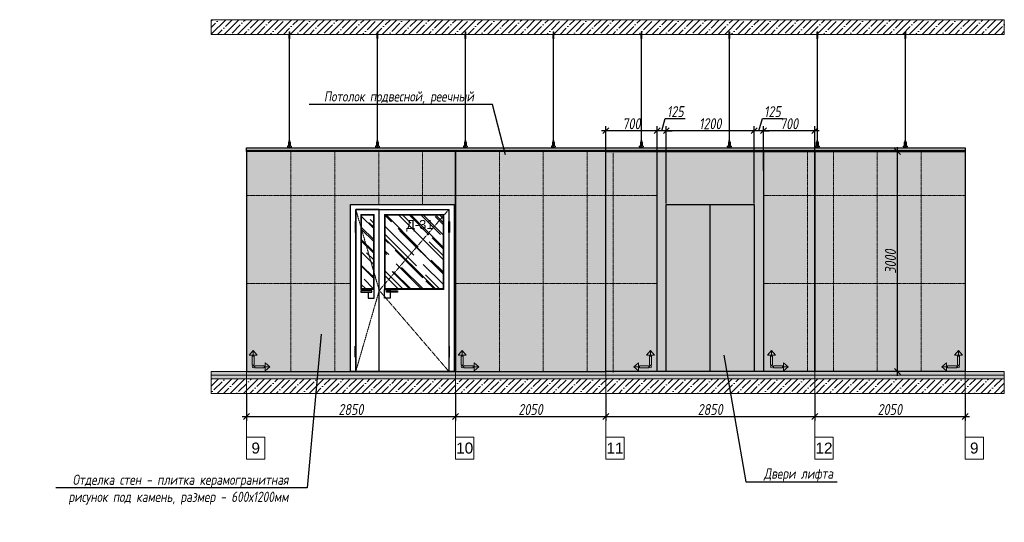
# Model space of a CAD drawing. Header units: millimetres. Extents: x -173851 to 481338, y -267897 to -21875.
# Tile 34 of 126: x -88098 to -74670, y -220153 to -213293. Entities that reach past the tile are written whole.
import ezdxf
from ezdxf import colors
from ezdxf.entities.mleader import LeaderData, LeaderLine
from ezdxf.math import Vec2, Vec3

# ---------------------------------------------------------------- set-up
doc = ezdxf.new("R2010")
doc.units = ezdxf.units.MM
doc.linetypes.add('( Hidden )', pattern=[0.375, 0.25, -0.125])
doc.linetypes.add('DASHDOT', pattern=[25.4, 12.7, -6.35, 0, -6.35])
doc.layers.get('Defpoints').update_dxf_attribs({"color": 31})
for name, color, linetype, lineweight in [('01 Остекление', 152, 'Continuous', 5), ('3_RC_Ceiling', 253, 'Continuous', 5), ('A-DETL-GENF', 7, 'Continuous', 5), ('dim_pot', 183, 'Continuous', 9), ('meb', 26, 'Continuous', 15)]:
    doc.layers.add(name, color=color, linetype=linetype, lineweight=lineweight)
for name, color, linetype, lineweight, true_color in [('dim_per', 7, 'Continuous', 9, 0x172e00), ('dim_razv', 7, 'DASHDOT', 9, 0x0d1b0d), ('pol', 7, 'Continuous', 15, 0x55666d)]:
    doc.layers.add(name, color=color, linetype=linetype, lineweight=lineweight, true_color=true_color)
doc.styles.add('fl_iso paper', font='isocpeur.ttf', dxfattribs={"width": 0.8, "oblique": 10})
doc.styles.get("Standard").update_dxf_attribs({"font": 'arial.ttf'})
doc.dimstyles.new('In tre 1_50', dxfattribs={"dimtxt": 150, "dimasz": 80, "dimexe": 60, "dimexo": 10, "dimgap": 20, "dimtad": 1, "dimdec": 0, "dimrnd": 5, "dimzin": 0, "dimdsep": 46, "dimtxsty": 'fl_iso paper', "dimblk": 'OBLIQUE', "dimcen": 0, "dimdle": 60, "dimadec": 0, "dimazin": 0, "dimtfac": 1, "dimtdec": 0, "dimtofl": 0, "dimtmove": 1, "dimatfit": 1, "dimfxl": 40, "dimtolj": 1, "dimtzin": 0, "dimarcsym": 1})

# ---------------------------------------------------------------- blocks, each defined once
blk = doc.blocks.new('*U516')
at = {"layer": '3_RC_Ceiling', "ltscale": 20}
for p, q in [((490275, -64025), (490275, -64085)), ((490280, -64020), (490280, -64040)), ((490285, -64025), (490285, -64085)), ((490272, -64078), (490278, -64078)), ((490272, -64106), (490278, -64106)), ((490285, -64063), (490275, -64063)), ((490285, -64085), (490275, -64085)), ((490278, -64065), (490278, -64085)), ((490278, -64113), (490278, -64072)), ((490278, -65492), (490278, -64119)), ((490282, -64065), (490282, -64085)), ((490282, -64113), (490282, -64072)), ((490282, -64078), (490287, -64078)), ((490282, -64106), (490287, -64106)), ((490282, -65492), (490282, -64119)), ((490272, -65524), (490278, -65524)), ((490278, -65511), (490278, -65483)), ((490278, -65559), (490278, -65519)), ((490282, -65511), (490282, -65483)), ((490282, -65559), (490282, -65519)), ((490282, -65524), (490287, -65524)), ((490272, -65553), (490278, -65553)), ((490286, -65569), (490274, -65569)), ((490274, -65587), (490274, -65598)), ((490274, -65598), (490274, -65604)), ((490276, -65575), (490276, -65571)), ((490278, -65571), (490277, -65571)), ((490277, -65575), (490277, -65571)), ((490278, -65575), (490277, -65575)), ((490278, -65575), (490277, -65575)), ((490278, -65583), (490278, -65566)), ((490282, -65553), (490287, -65553)), ((490282, -65583), (490282, -65566)), ((490283, -65571), (490282, -65571)), ((490282, -65575), (490282, -65571)), ((490283, -65575), (490282, -65575)), ((490282, -65575), (490282, -65575)), ((490283, -65575), (490283, -65571)), ((490286, -65587), (490286, -65598)), ((490286, -65598), (490286, -65604))]:
    blk.add_line(p, q, dxfattribs=at)
at = {"layer": '3_RC_Ceiling', "ltscale": 20, "elevation": -5}
blk.add_lwpolyline([(490272, -64067), (490272, -64118, 0.311691), (490287, -64118), (490287, -64067, 0.333333)], format="xyb", close=True, dxfattribs=at)
at = {"layer": '3_RC_Ceiling', "ltscale": 20}
for points in [[(490282, -64073, 0.15158), (490282, -64072, 0.106977), (490281, -64072, 0.07462), (490281, -64072, 0.061287), (490280, -64071, 0.061287), (490279, -64072, 0.07462), (490278, -64072, 0.106977), (490278, -64072, 0.15158), (490278, -64073, 0.156429), (490278, -64073, 0.106977)], [(490282, -64112, -0.15158), (490282, -64113, -0.106977), (490281, -64113, -0.07462), (490281, -64114, -0.061287), (490280, -64114, -0.061287), (490279, -64114, -0.07462), (490278, -64113, -0.106977), (490278, -64113, -0.15158), (490278, -64112, -0.156429), (490278, -64112, -0.106977)], [(490282, -64073, -0.164855), (490282, -64073, -0.106977)], [(490282, -64112, -0.164855), (490282, -64112, -0.15158)], [(490287, -65525, -0.160742), (490294, -65538), (490294, -65568, 0.196304), (490301, -65586, -0.186577), (490302, -65588, 0.403263), (490303, -65589), (490303, -65589, 0.315299), (490305, -65588), (490305, -65588, -0.253979), (490306, -65587, -0.113914), (490307, -65587, -0.349227), (490308, -65588), (490308, -65590, -0.065543), (490308, -65592), (490306, -65597, -0.339454), (490296, -65604), (490263, -65604, -0.339454), (490254, -65597), (490252, -65592, -0.065543), (490252, -65590), (490252, -65588, -0.349227), (490253, -65587, -0.113914), (490254, -65587, -0.253979), (490255, -65588), (490255, -65588, 0.315299), (490256, -65589), (490256, -65589, 0.403263), (490258, -65588, -0.186577), (490259, -65586, 0.196304), (490266, -65568), (490266, -65538, -0.160742), (490272, -65525)], [(490282, -65519, 0.15158), (490282, -65519, 0.106977), (490281, -65518, 0.07462), (490281, -65518, 0.061287), (490280, -65518, 0.061287), (490279, -65518, 0.07462), (490278, -65518, 0.106977), (490278, -65519, 0.15158), (490278, -65519, 0.156429), (490278, -65520, 0.106977)], [(490282, -65519, -0.164855), (490282, -65520, -0.106977)], [(490286, -65589), (490286, -65589, 0.414214), (490287, -65588), (490287, -65587, 0.414214), (490286, -65587), (490273, -65587, 0.414214), (490273, -65587), (490273, -65588, 0.414214), (490273, -65589), (490274, -65589)], [(490286, -65596), (490286, -65596, -0.414214), (490287, -65596), (490287, -65597, -0.414214), (490286, -65598), (490273, -65598, -0.414214), (490273, -65597), (490273, -65596, -0.414214), (490273, -65596), (490274, -65596)], [(490286, -65604), (490286, -65605, -0.414214), (490283, -65608), (490277, -65608, -0.414214), (490274, -65605), (490274, -65604)], [(490282, -65559, -0.15158), (490282, -65559, -0.106977), (490281, -65560, -0.07462), (490281, -65560, -0.061287), (490280, -65560, -0.061287), (490279, -65560, -0.07462), (490278, -65560, -0.106977), (490278, -65559, -0.15158), (490278, -65559, -0.156429), (490278, -65558, -0.106977)], [(490282, -65558, -0.164855), (490282, -65559, -0.15158)]]:
    blk.add_lwpolyline(points, format="xyb", dxfattribs=at)
blk.add_lwpolyline([(490272, -65513), (490272, -65564, 0.311691), (490287, -65564), (490287, -65513, 0.333333)], format="xyb", close=True, dxfattribs=at)
at = {"layer": '3_RC_Ceiling', "ltscale": 20, "const_width": 2.22}
blk.add_lwpolyline([(490308, -65585, -1), (490312, -65585), (490312, -65586, -0.267949), (490311, -65587, 0.57735), (490311, -65590, -0.267949), (490312, -65591), (490312, -65594, -0.267949), (490311, -65595, 0.57735), (490311, -65597, -0.267949), (490312, -65599), (490312, -65601, -0.267949), (490311, -65602, 0.57735), (490311, -65605, -0.267949), (490312, -65606), (490312, -65609, -0.414214), (490311, -65610), (490304, -65610, -0.247529), (490303, -65610, 0.247529), (490302, -65609), (490298, -65609, 0.247529), (490297, -65610, -0.247529), (490296, -65610), (490282, -65610, -0.267949), (490281, -65610, 0.57735), (490279, -65610, -0.267949), (490277, -65610), (490264, -65610, -0.247529), (490263, -65610, 0.247529), (490261, -65609), (490258, -65609, 0.247529), (490256, -65610, -0.247529), (490255, -65610), (490249, -65610, -0.414214), (490248, -65609), (490248, -65606, -0.267949), (490248, -65605, 0.57735), (490248, -65602, -0.267949), (490248, -65601), (490248, -65599, -0.267949), (490248, -65597, 0.57735), (490248, -65595, -0.267949), (490248, -65594), (490248, -65591, -0.267949), (490248, -65590, 0.57735), (490248, -65587, -0.267949), (490248, -65586), (490248, -65585, -1), (490252, -65585, -1)], format="xyb", dxfattribs=at)
at = {"layer": '3_RC_Ceiling', "ltscale": 20, "flags": 128}
blk.add_lwpolyline([(490286, -65587, -0.414214), (490286, -65586), (490287, -65586), (490287, -65573), (490286, -65573, -0.414214), (490286, -65573), (490286, -65568), (490274, -65568), (490274, -65573, -0.414214), (490274, -65573), (490273, -65573), (490273, -65586), (490274, -65586, -0.414214), (490274, -65587)], format="xyb", dxfattribs=at)
at = {"layer": '3_RC_Ceiling', "ltscale": 20}
for centre in [(490280, -64081), (490280, -64101), (490280, -65528), (490280, -65548)]:
    blk.add_circle(centre, 1.6, dxfattribs=at)
for centre, radius, start, end in [((490280, -64091), 2.8, 131.8117, 228.1912), ((490280, -64091), 2.8, 131.8117, 228.1912), ((490280, -64091), 2.8, 48.191, 131.8117), ((490280, -64091), 2.8, 228.1912, 311.8118), ((490280, -64091), 2.8, 311.8118, 48.191), ((490277, -65571), 0.5, 90.0014, 180.0014), ((490277, -65575), 0.5, 180.0014, 270.0014), ((490280, -65538), 2.8, 131.8117, 228.1912), ((490280, -65538), 2.8, 131.8117, 228.1912), ((490280, -65538), 2.8, 48.191, 131.8117), ((490280, -65538), 2.8, 228.1912, 311.8118), ((490279, -65582), 1.44, 219.6407, 243.4364), ((490280, -65581), 2.48, 243.4364, 258.3005), ((490278, -65583), 0.531, 180.0014, 219.6407), ((490280, -65580), 3.99, 258.3005, 270.0014), ((490280, -65580), 3.99, 270.0014, 281.7023), ((490280, -65581), 2.48, 281.7023, 296.5665), ((490281, -65582), 1.44, 296.5665, 320.3621), ((490280, -65538), 2.8, 311.8118, 48.191), ((490281, -65583), 0.531, 320.3621, 0.0014), ((490283, -65571), 0.5, 0.0014, 90.0014), ((490283, -65575), 0.5, 270.0014, 0.0014)]:
    blk.add_arc(centre, radius, start, end, dxfattribs=at)
blk = doc.blocks.new('*U517')
at = {"layer": '3_RC_Ceiling'}
blk.add_blockref('*U516', (-490280, 64658, 3), dxfattribs=at)
blk = doc.blocks.new('*U518')
at = {"color": 0, "linetype": 'ByBlock', "lineweight": -2, "transparency": 16777216}
for p in [(0, 0), (1200, 0), (2400, 0), (3600, 0), (4800, 0), (6000, 0), (7200, 0), (8400, 0)]:
    blk.add_blockref('*U517', p, dxfattribs=at)
blk = doc.blocks.new('_Oblique')
at = {"color": 0, "linetype": 'ByBlock', "lineweight": -2}
blk.add_line((-0.5, -0.5), (0.5, 0.5), dxfattribs=at)
blk = doc.blocks.new('*D651')
at = {"layer": 'Defpoints', "color": 0, "linetype": 'ByBlock', "transparency": 16777216}
for p in [(-85005, -218393), (-82155, -218393), (-82155, -218708)]:
    blk.add_point(p, dxfattribs=at)
at = {"layer": 'dim_razv', "color": 0, "linetype": 'ByBlock', "lineweight": -2, "transparency": 16777216}
for p, q in [((-85005, -218403), (-85005, -218768)), ((-82155, -218403), (-82155, -218768)), ((-85065, -218708), (-82095, -218708))]:
    blk.add_line(p, q, dxfattribs=at)
at = {"layer": 'dim_razv', "color": 0, "linetype": 'ByBlock', "lineweight": -2, "transparency": 16777216, "xscale": 80, "yscale": 80, "zscale": 80, "rotation": 180}
blk.add_blockref('_Oblique', (-85005, -218708), dxfattribs=at)
at = {"layer": 'dim_razv', "color": 0, "linetype": 'ByBlock', "lineweight": -2, "transparency": 16777216, "xscale": 80, "yscale": 80, "zscale": 80}
blk.add_blockref('_Oblique', (-82155, -218708), dxfattribs=at)
at = {"layer": 'dim_razv', "color": 0, "linetype": 'ByBlock', "transparency": 16777216, "insert": (-83580, -218613), "char_height": 150, "attachment_point": 5, "style": 'fl_iso paper'}
blk.add_mtext('\\A1;2850', dxfattribs=at)
blk = doc.blocks.new('*D652')
at = {"layer": 'Defpoints', "color": 0, "linetype": 'ByBlock', "transparency": 16777216}
for p in [(-82155, -218393), (-80105, -218393), (-80105, -218708)]:
    blk.add_point(p, dxfattribs=at)
at = {"layer": 'dim_razv', "color": 0, "linetype": 'ByBlock', "lineweight": -2, "transparency": 16777216}
for p, q in [((-82155, -218403), (-82155, -218768)), ((-80105, -218403), (-80105, -218768)), ((-82215, -218708), (-80045, -218708))]:
    blk.add_line(p, q, dxfattribs=at)
at = {"layer": 'dim_razv', "color": 0, "linetype": 'ByBlock', "lineweight": -2, "transparency": 16777216, "xscale": 80, "yscale": 80, "zscale": 80, "rotation": 180}
blk.add_blockref('_Oblique', (-82155, -218708), dxfattribs=at)
at = {"layer": 'dim_razv', "color": 0, "linetype": 'ByBlock', "lineweight": -2, "transparency": 16777216, "xscale": 80, "yscale": 80, "zscale": 80}
blk.add_blockref('_Oblique', (-80105, -218708), dxfattribs=at)
at = {"layer": 'dim_razv', "color": 0, "linetype": 'ByBlock', "transparency": 16777216, "insert": (-81130, -218613), "char_height": 150, "attachment_point": 5, "style": 'fl_iso paper'}
blk.add_mtext('\\A1;2050', dxfattribs=at)
blk = doc.blocks.new('*D653')
at = {"layer": 'Defpoints', "color": 0, "linetype": 'ByBlock', "transparency": 16777216}
for p in [(-80105, -218393), (-77255, -218393), (-77255, -218708)]:
    blk.add_point(p, dxfattribs=at)
at = {"layer": 'dim_razv', "color": 0, "linetype": 'ByBlock', "lineweight": -2, "transparency": 16777216}
for p, q in [((-80105, -218403), (-80105, -218768)), ((-77255, -218403), (-77255, -218768)), ((-80165, -218708), (-77195, -218708))]:
    blk.add_line(p, q, dxfattribs=at)
at = {"layer": 'dim_razv', "color": 0, "linetype": 'ByBlock', "lineweight": -2, "transparency": 16777216, "xscale": 80, "yscale": 80, "zscale": 80, "rotation": 180}
blk.add_blockref('_Oblique', (-80105, -218708), dxfattribs=at)
at = {"layer": 'dim_razv', "color": 0, "linetype": 'ByBlock', "lineweight": -2, "transparency": 16777216, "xscale": 80, "yscale": 80, "zscale": 80}
blk.add_blockref('_Oblique', (-77255, -218708), dxfattribs=at)
at = {"layer": 'dim_razv', "color": 0, "linetype": 'ByBlock', "transparency": 16777216, "insert": (-78680, -218613), "char_height": 150, "attachment_point": 5, "style": 'fl_iso paper'}
blk.add_mtext('\\A1;2850', dxfattribs=at)
blk = doc.blocks.new('*D654')
at = {"layer": 'Defpoints', "color": 0, "linetype": 'ByBlock', "transparency": 16777216}
for p in [(-77255, -218393), (-75205, -218393), (-75205, -218708)]:
    blk.add_point(p, dxfattribs=at)
at = {"layer": 'dim_razv', "color": 0, "linetype": 'ByBlock', "lineweight": -2, "transparency": 16777216}
for p, q in [((-77255, -218403), (-77255, -218768)), ((-75205, -218403), (-75205, -218768)), ((-77315, -218708), (-75145, -218708))]:
    blk.add_line(p, q, dxfattribs=at)
at = {"layer": 'dim_razv', "color": 0, "linetype": 'ByBlock', "lineweight": -2, "transparency": 16777216, "xscale": 80, "yscale": 80, "zscale": 80, "rotation": 180}
blk.add_blockref('_Oblique', (-77255, -218708), dxfattribs=at)
at = {"layer": 'dim_razv', "color": 0, "linetype": 'ByBlock', "lineweight": -2, "transparency": 16777216, "xscale": 80, "yscale": 80, "zscale": 80}
blk.add_blockref('_Oblique', (-75205, -218708), dxfattribs=at)
at = {"layer": 'dim_razv', "color": 0, "linetype": 'ByBlock', "transparency": 16777216, "insert": (-76230, -218613), "char_height": 150, "attachment_point": 5, "style": 'fl_iso paper'}
blk.add_mtext('\\A1;2050', dxfattribs=at)
blk = doc.blocks.new('*D655')
at = {"layer": 'Defpoints', "color": 0, "linetype": 'ByBlock', "transparency": 16777216}
for p in [(-77955, -214808), (-77955, -215363), (-77255, -215363)]:
    blk.add_point(p, dxfattribs=at)
at = {"layer": 'dim_razv', "color": 0, "linetype": 'ByBlock', "lineweight": -2, "transparency": 16777216}
for p, q in [((-77195, -214808), (-78015, -214808)), ((-77955, -215353), (-77955, -214748)), ((-77255, -215353), (-77255, -214748))]:
    blk.add_line(p, q, dxfattribs=at)
at = {"layer": 'dim_razv', "color": 0, "linetype": 'ByBlock', "lineweight": -2, "transparency": 16777216, "xscale": 80, "yscale": 80, "zscale": 80, "rotation": 180}
blk.add_blockref('_Oblique', (-77955, -214808), dxfattribs=at)
at = {"layer": 'dim_razv', "color": 0, "linetype": 'ByBlock', "lineweight": -2, "transparency": 16777216, "xscale": 80, "yscale": 80, "zscale": 80}
blk.add_blockref('_Oblique', (-77255, -214808), dxfattribs=at)
at = {"layer": 'dim_razv', "color": 0, "linetype": 'ByBlock', "transparency": 16777216, "insert": (-77605, -214713), "char_height": 150, "attachment_point": 5, "style": 'fl_iso paper'}
blk.add_mtext('\\A1;700', dxfattribs=at)
blk = doc.blocks.new('*D656')
at = {"layer": 'Defpoints', "color": 0, "linetype": 'ByBlock', "transparency": 16777216}
for p in [(-78080, -214808), (-77955, -215363), (-78080, -215813)]:
    blk.add_point(p, dxfattribs=at)
at = {"layer": 'dim_razv', "color": 0, "linetype": 'ByBlock', "lineweight": -2, "transparency": 16777216}
for p, q in [((-78017, -214808), (-77968, -214643)), ((-77968, -214643), (-77697, -214643)), ((-78080, -214808), (-78160, -214808)), ((-78080, -215803), (-78080, -214748)), ((-77955, -214808), (-78080, -214808)), ((-77955, -215353), (-77955, -214748)), ((-77955, -214808), (-77875, -214808))]:
    blk.add_line(p, q, dxfattribs=at)
at = {"layer": 'dim_razv', "color": 0, "linetype": 'ByBlock', "lineweight": -2, "transparency": 16777216, "xscale": 80, "yscale": 80, "zscale": 80}
blk.add_blockref('_Oblique', (-78080, -214808), dxfattribs=at)
at = {"layer": 'dim_razv', "color": 0, "linetype": 'ByBlock', "lineweight": -2, "transparency": 16777216, "xscale": 80, "yscale": 80, "zscale": 80, "rotation": 180}
blk.add_blockref('_Oblique', (-77955, -214808), dxfattribs=at)
at = {"layer": 'dim_razv', "color": 0, "linetype": 'ByBlock', "transparency": 16777216, "insert": (-77832, -214548), "char_height": 150, "attachment_point": 5, "style": 'fl_iso paper'}
blk.add_mtext('\\A1;125', dxfattribs=at)
blk = doc.blocks.new('*D657')
at = {"layer": 'Defpoints', "color": 0, "linetype": 'ByBlock', "transparency": 16777216}
for p in [(-79280, -214808), (-79280, -215813), (-78080, -215813)]:
    blk.add_point(p, dxfattribs=at)
at = {"layer": 'dim_razv', "color": 0, "linetype": 'ByBlock', "lineweight": -2, "transparency": 16777216}
for p, q in [((-78020, -214808), (-79340, -214808)), ((-79280, -215803), (-79280, -214748)), ((-78080, -215803), (-78080, -214748))]:
    blk.add_line(p, q, dxfattribs=at)
at = {"layer": 'dim_razv', "color": 0, "linetype": 'ByBlock', "lineweight": -2, "transparency": 16777216, "xscale": 80, "yscale": 80, "zscale": 80, "rotation": 180}
blk.add_blockref('_Oblique', (-79280, -214808), dxfattribs=at)
at = {"layer": 'dim_razv', "color": 0, "linetype": 'ByBlock', "lineweight": -2, "transparency": 16777216, "xscale": 80, "yscale": 80, "zscale": 80}
blk.add_blockref('_Oblique', (-78080, -214808), dxfattribs=at)
at = {"layer": 'dim_razv', "color": 0, "linetype": 'ByBlock', "transparency": 16777216, "insert": (-78680, -214713), "char_height": 150, "attachment_point": 5, "style": 'fl_iso paper'}
blk.add_mtext('\\A1;1200', dxfattribs=at)
blk = doc.blocks.new('*D658')
at = {"layer": 'Defpoints', "color": 0, "linetype": 'ByBlock', "transparency": 16777216}
for p in [(-79405, -214808), (-79405, -215477), (-79280, -215813)]:
    blk.add_point(p, dxfattribs=at)
at = {"layer": 'dim_razv', "color": 0, "linetype": 'ByBlock', "lineweight": -2, "transparency": 16777216}
for p, q in [((-79342, -214808), (-79293, -214643)), ((-79293, -214643), (-79022, -214643)), ((-79405, -214808), (-79485, -214808)), ((-79405, -215467), (-79405, -214748)), ((-79280, -214808), (-79405, -214808)), ((-79280, -215803), (-79280, -214748)), ((-79280, -214808), (-79200, -214808))]:
    blk.add_line(p, q, dxfattribs=at)
at = {"layer": 'dim_razv', "color": 0, "linetype": 'ByBlock', "lineweight": -2, "transparency": 16777216, "xscale": 80, "yscale": 80, "zscale": 80}
blk.add_blockref('_Oblique', (-79405, -214808), dxfattribs=at)
at = {"layer": 'dim_razv', "color": 0, "linetype": 'ByBlock', "lineweight": -2, "transparency": 16777216, "xscale": 80, "yscale": 80, "zscale": 80, "rotation": 180}
blk.add_blockref('_Oblique', (-79280, -214808), dxfattribs=at)
at = {"layer": 'dim_razv', "color": 0, "linetype": 'ByBlock', "transparency": 16777216, "insert": (-79157, -214548), "char_height": 150, "attachment_point": 5, "style": 'fl_iso paper'}
blk.add_mtext('\\A1;125', dxfattribs=at)
blk = doc.blocks.new('*D659')
at = {"layer": 'Defpoints', "color": 0, "linetype": 'ByBlock', "transparency": 16777216}
for p in [(-80105, -214808), (-80105, -215363), (-79405, -215477)]:
    blk.add_point(p, dxfattribs=at)
at = {"layer": 'dim_razv', "color": 0, "linetype": 'ByBlock', "lineweight": -2, "transparency": 16777216}
for p, q in [((-79345, -214808), (-80165, -214808)), ((-80105, -215353), (-80105, -214748)), ((-79405, -215467), (-79405, -214748))]:
    blk.add_line(p, q, dxfattribs=at)
at = {"layer": 'dim_razv', "color": 0, "linetype": 'ByBlock', "lineweight": -2, "transparency": 16777216, "xscale": 80, "yscale": 80, "zscale": 80, "rotation": 180}
blk.add_blockref('_Oblique', (-80105, -214808), dxfattribs=at)
at = {"layer": 'dim_razv', "color": 0, "linetype": 'ByBlock', "lineweight": -2, "transparency": 16777216, "xscale": 80, "yscale": 80, "zscale": 80}
blk.add_blockref('_Oblique', (-79405, -214808), dxfattribs=at)
at = {"layer": 'dim_razv', "color": 0, "linetype": 'ByBlock', "transparency": 16777216, "insert": (-79755, -214713), "char_height": 150, "attachment_point": 5, "style": 'fl_iso paper'}
blk.add_mtext('\\A1;700', dxfattribs=at)
blk = doc.blocks.new('1')
at = {"layer": 'pol', "linetype": 'ByBlock'}
h = blk.add_hatch(color=1, dxfattribs=at)
h.paths.add_polyline_path([(35776, 73135), (35803, 73135), (35803, 73259), (35776, 73259)])
h.paths.add_polyline_path([(35790, 73275), (35843, 73275), (35790, 73338)])
h.paths.add_polyline_path([(35790, 73275), (35736, 73275), (35790, 73338)])
edge = h.paths.add_edge_path()
edge.add_arc((35790, 73111), 13.4, 0, 360)
h = blk.add_hatch(color=1, dxfattribs=at)
h.paths.add_polyline_path([(35813, 73097), (35813, 73124), (35937, 73124), (35937, 73097)])
h.paths.add_polyline_path([(35952, 73111), (35952, 73164), (36016, 73111)])
h.paths.add_polyline_path([(35952, 73111), (35952, 73057), (36016, 73111)])
at = {"layer": 'pol', "color": 1, "linetype": 'ByBlock'}
for points in [[(35790, 73275), (35736, 73275), (35790, 73338), (35790, 73275)], [(35790, 73275), (35843, 73275), (35790, 73338), (35790, 73275)], [(35952, 73111), (35952, 73164), (36016, 73111), (35952, 73111)], [(35952, 73111), (35952, 73057), (36016, 73111), (35952, 73111)]]:
    blk.add_lwpolyline(points, dxfattribs=at)
for points in [[(35776, 73135), (35803, 73135), (35803, 73259), (35776, 73259)], [(35813, 73097), (35813, 73124), (35937, 73124), (35937, 73097)]]:
    blk.add_lwpolyline(points, close=True, dxfattribs=at)
blk.add_circle((35790, 73111), 13.4, dxfattribs=at)
blk = doc.blocks.new('*D660')
at = {"layer": 'Defpoints', "color": 0, "linetype": 'ByBlock', "transparency": 16777216}
for p in [(-76127, -215093), (-76050, -215093), (-75954, -218093)]:
    blk.add_point(p, dxfattribs=at)
at = {"layer": 'dim_razv', "color": 0, "linetype": 'ByBlock', "lineweight": -2, "transparency": 16777216}
for p, q in [((-76060, -215093), (-76187, -215093)), ((-76127, -218153), (-76127, -215033)), ((-75964, -218093), (-76187, -218093))]:
    blk.add_line(p, q, dxfattribs=at)
at = {"layer": 'dim_razv', "color": 0, "linetype": 'ByBlock', "lineweight": -2, "transparency": 16777216, "xscale": 80, "yscale": 80, "zscale": 80}
for p, rotation in [((-76127, -215093), 90), ((-76127, -218093), 270)]:
    blk.add_blockref('_Oblique', p, dxfattribs=dict(at, rotation=rotation))
at = {"layer": 'dim_razv', "color": 0, "linetype": 'ByBlock', "transparency": 16777216, "insert": (-76222, -216593), "char_height": 150, "attachment_point": 5, "rotation": 90, "style": 'fl_iso paper'}
blk.add_mtext('\\A1;3000', dxfattribs=at)

msp = doc.modelspace()

# ---------------------------------------------------------------- hatches: boundary and pattern name
at = {"layer": '01 Остекление', "linetype": 'ByBlock', "transparency": 33554585}
h = msp.add_hatch(dxfattribs=at)
h.set_pattern_fill('AR-RROOF', color=256, scale=7, angle=-45, style=0)
h.set_pattern_definition([(315, (-373235.9, -6566.66), (402.31547, -150.8683), [2667, -355.6, 889, -177.8]), (315, (-373005.83, -6671), (41.48878, 292.93595), [533.4, -58.674, 1066.8, -133.35]), (315, (-373066.17, -6522.66), (737.99745, -569.527843), [1422.4, -248.92, 711.2, -177.8])])
h.paths.add_polyline_path([(-83274.6, -215963), (-83434.6, -215963), (-83434.6, -216963), (-83274.6, -216963)])
h.paths.add_polyline_path([(-83114.6, -215963), (-82324.6, -215963), (-82324.6, -216963), (-83114.6, -216963)])
at = {"layer": 'A-DETL-GENF'}
h = msp.add_hatch(dxfattribs=at)
h.set_pattern_fill('ANSI35', color=256, scale=20, style=0)
h.set_pattern_definition([(45, (-205560.42, -221132.36), (-89.80256, 89.80256), []), (45, (-205470.61, -221132.36), (-89.80256, 89.80256), [158.75, -31.75, 0, -31.75])])
h.paths.add_polyline_path([(-85486.2, -213493), (-74669.8, -213493), (-74669.8, -213293), (-85486.2, -213293)])
h = msp.add_hatch(dxfattribs=at)
h.set_pattern_fill('AR-CONC', color=256, style=0)
h.set_pattern_definition([(50, (-205560.42, -225934.18), (182.18467, -15.93909), [19.05, -209.55]), (355, (-205560.42, -225934.18), (-35.24342, 191.05685), [15.24, -167.64058]), (100.45144, (-205545.23, -225935.51), (146.94125, 175.11775), [16.19, -178.09024]), (46.1842, (-205560.42, -225883.38), (271.07904, -42.04233), [28.575, -314.325]), (96.63556, (-205537.83, -225886.89), (237.40413, 247.4261), [24.285, -267.1356]), (351.18415, (-205560.42, -225883.38), (237.40413, 247.4261), [22.85997, -251.45973]), (21, (-205535.02, -225896.08), (151.61439, -102.2652), [19.05, -209.55]), (326, (-205535.02, -225896.08), (61.80203, 184.18797), [15.24, -167.64]), (71.45144, (-205522.38, -225904.6), (213.41642, 81.92277), [16.19, -178.08994]), (37.5, (-205560.417, -225934.18), (3.088603, 84.55504), [0, -165.608, 0, -170.18, 0, -168.275]), (7.5, (-205560.42, -225934.18), (66.81966, 100.180575), [0, -97.028, 0, -161.798, 0, -64.135]), (327.5, (-205617.06, -225934.18), (135.590595, -5.728744), [0, -63.5, 0, -198.12, 0, -262.89]), (317.5, (-205642.46, -225934.18), (148.12918, 25.42649), [0, -82.55, 0, -131.572, 0, -186.69])])
h.paths.add_polyline_path([(-85486.2, -218143), (-74669.8, -218143), (-74669.8, -218093), (-85486.2, -218093)])
h = msp.add_hatch(dxfattribs=at)
h.set_pattern_fill('ANSI35', color=256, scale=10, style=0)
h.set_pattern_definition([(45, (-205560.417, -225934.18), (-44.90128, 44.90128), []), (45, (-205515.515, -225934.18), (-44.90128, 44.90128), [79.375, -15.875, 0, -15.875])])
h.paths.add_polyline_path([(-74669.8, -218193), (-85486.2, -218193), (-85486.2, -218143), (-74669.8, -218143)])
h = msp.add_hatch(dxfattribs=at)
h.set_pattern_fill('ANSI35', color=256, scale=20, style=0)
h.set_pattern_definition([(45, (-205560.42, -225934.18), (-89.80256, 89.80256), []), (45, (-205470.61, -225934.18), (-89.80256, 89.80256), [158.75, -31.75, 0, -31.75])])
h.paths.add_polyline_path([(-85486.2, -218393), (-74669.8, -218393), (-74669.8, -218193), (-85486.2, -218193)])
at = {"layer": 'dim_pot', "linetype": 'ByBlock', "true_color": 0x878581}
h = msp.add_hatch(color=252, dxfattribs=at)
h.dxf.hatch_style = 1
h.paths.add_polyline_path([(-77954.6, -218093), (-79404.6, -218093), (-79404.6, -215093), (-77954.6, -215093)])
at = {"layer": 'dim_razv', "true_color": 0xffffff, "transparency": 33554687}
h = msp.add_hatch(dxfattribs=at)
h.set_pattern_fill('AR-SAND', scale=3, angle=315)
h.paths.add_polyline_path([(-77954.6, -218093), (-79404.6, -218093), (-79404.6, -215093), (-77954.6, -215093)], flags=17)
h.paths.add_polyline_path([(-77254.6, -215093), (-75204.6, -215093), (-75204.6, -218093), (-77254.6, -218093)])
h.paths.add_polyline_path([(-80104.6, -215093), (-77254.6, -215093), (-77254.6, -218093), (-80104.6, -218093)])
h.paths.add_polyline_path([(-83584.6, -215813), (-82174.6, -215813), (-82174.6, -218093), (-83584.6, -218093)], flags=16)
h.paths.add_polyline_path([(-82154.6, -218093), (-80104.6, -218093), (-80104.6, -215093), (-82154.6, -215093)])
h.paths.add_polyline_path([(-85004.6, -218093), (-82154.6, -218093), (-82154.6, -215093), (-85004.6, -215093)])

# ---------------------------------------------------------------- linework, layer by layer
at = {"lineweight": 13}
for points in [[(-85486.2, -213493), (-74669.8, -213493), (-74669.8, -213293), (-85486.2, -213293)], [(-85486.2, -218143), (-74669.8, -218143), (-74669.8, -218093), (-85486.2, -218093)], [(-74669.8, -218193), (-85486.2, -218193), (-85486.2, -218143), (-74669.8, -218143)], [(-85486.2, -218393), (-74669.8, -218393), (-74669.8, -218193), (-85486.2, -218193)]]:
    msp.add_lwpolyline(points, close=True, dxfattribs=at)
at = {"linetype": 'ByBlock'}
for points in [[(-85004.6, -215043), (-75204.6, -215043), (-75204.6, -215078), (-85004.6, -215078)], [(-75204.6, -215093), (-85004.6, -215093), (-85004.6, -215078), (-75204.6, -215078)], [(-85004.6, -218093), (-82154.6, -218093), (-82154.6, -215093), (-85004.6, -215093)], [(-82154.6, -218093), (-80104.6, -218093), (-80104.6, -215093), (-82154.6, -215093)], [(-80104.6, -215093), (-77254.6, -215093), (-77254.6, -218093), (-80104.6, -218093)], [(-77954.6, -218093), (-79404.6, -218093), (-79404.6, -215093), (-77954.6, -215093)], [(-77254.6, -215093), (-75204.6, -215093), (-75204.6, -218093), (-77254.6, -218093)], [(-83584.6, -215813), (-82174.6, -215813), (-82174.6, -218093), (-83584.6, -218093)], [(-83194.6, -215883), (-83514.6, -215883), (-83514.6, -218093), (-83194.6, -218093)], [(-83514.6, -215883), (-82244.6, -215883), (-82244.6, -218093), (-83514.6, -218093)], [(-83194.6, -215883), (-82244.6, -215883), (-82244.6, -218093), (-83194.6, -218093)], [(-79279.6, -215813), (-78079.6, -215813), (-78079.6, -218093), (-79279.6, -218093)], [(-83514.6, -216045.3), (-83524.6, -216045.3), (-83524.6, -216195.3), (-83514.6, -216195.3)], [(-82244.6, -216045.3), (-82234.6, -216045.3), (-82234.6, -216195.3), (-82244.6, -216195.3)], [(-83294.6, -216993), (-83444.6, -216993), (-83444.6, -217013), (-83294.6, -217013)], [(-83094.6, -216993), (-82944.6, -216993), (-82944.6, -217013), (-83094.6, -217013)], [(-83514.6, -217900.6), (-83524.6, -217900.6), (-83524.6, -217750.6), (-83514.6, -217750.6)], [(-82244.6, -217900.6), (-82234.6, -217900.6), (-82234.6, -217750.6), (-82244.6, -217750.6)]]:
    msp.add_lwpolyline(points, close=True, dxfattribs=at)
at = {"color": 253, "linetype": '( Hidden )', "lineweight": 13, "ltscale": 15}
for points in [[(-83514.6, -215883), (-83194.6, -216988), (-83514.6, -218093)], [(-82244.6, -215883), (-83194.6, -216988), (-82244.6, -218093)]]:
    msp.add_lwpolyline(points, dxfattribs=at)
at = {"linetype": 'ByBlock'}
for points in [[(-78679.6, -218093), (-78679.6, -215813)], [(-83344.6, -217013), (-83344.6, -217093), (-83264.6, -217093), (-83264.6, -216973), (-83344.6, -216973), (-83344.6, -216993)], [(-83044.6, -217013), (-83044.6, -217093), (-83124.6, -217093), (-83124.6, -216973), (-83044.6, -216973), (-83044.6, -216993)]]:
    msp.add_lwpolyline(points, dxfattribs=at)
at = {"layer": '01 Остекление', "color": 252, "linetype": 'ByBlock', "transparency": 33554687}
for points in [[(-83264.6, -215953), (-83444.6, -215953), (-83444.6, -216973), (-83264.6, -216973)], [(-83274.6, -215963), (-83434.6, -215963), (-83434.6, -216963), (-83274.6, -216963)], [(-83124.6, -215953), (-82314.6, -215953), (-82314.6, -216973), (-83124.6, -216973)], [(-83114.6, -215963), (-82324.6, -215963), (-82324.6, -216963), (-83114.6, -216963)]]:
    msp.add_lwpolyline(points, close=True, dxfattribs=at)
at = {"layer": 'dim_razv', "color": 253, "ltscale": 0.3, "transparency": 33554687}
for points in [[(-84400, -218093), (-84400, -215093)], [(-83801.1, -218093), (-83801.1, -215093)], [(-83202.3, -215813), (-83202.3, -215093)], [(-82603.4, -215813), (-82603.4, -215093)], [(-81555.7, -218093), (-81555.7, -215093)], [(-80956.8, -218093), (-80956.8, -215093)], [(-80358, -218093), (-80358, -215093)], [(-80003.4, -218107.5), (-80003.4, -215107.5)], [(-77355.7, -218093), (-77355.7, -215093)], [(-77001.1, -218093), (-77001.1, -215093)], [(-76402.3, -218093), (-76402.3, -215093)], [(-75803.4, -218093), (-75803.4, -215093)], [(-85004.6, -215693), (-79404.6, -215693)], [(-77954.6, -215693), (-75204.6, -215693)], [(-85004.6, -216893), (-83584.6, -216893)], [(-82174.6, -216893), (-79404.6, -216893)], [(-77954.6, -216893), (-75204.6, -216893)]]:
    msp.add_lwpolyline(points, dxfattribs=at)
at = {"layer": 'meb', "color": 5, "true_color": 0x0505ff}
for points in [[(-85004.6, -217985.7), (-85004.6, -219289.9)], [(-82154.6, -217985.7), (-82154.6, -219289.9)], [(-80104.6, -217985.7), (-80104.6, -219289.9)], [(-77254.6, -217985.7), (-77254.6, -219289.9)], [(-75204.6, -217985.7), (-75204.6, -219289.9)]]:
    msp.add_lwpolyline(points, dxfattribs=at)
for points in [[(-85004.6, -219289.9), (-84754.6, -219289.9), (-84754.6, -218989.9), (-85004.6, -218989.9)], [(-82154.6, -219289.9), (-81904.6, -219289.9), (-81904.6, -218989.9), (-82154.6, -218989.9)], [(-80104.6, -219289.9), (-79854.6, -219289.9), (-79854.6, -218989.9), (-80104.6, -218989.9)], [(-77254.6, -219289.9), (-77004.6, -219289.9), (-77004.6, -218989.9), (-77254.6, -218989.9)], [(-75204.6, -219289.9), (-74954.6, -219289.9), (-74954.6, -218989.9), (-75204.6, -218989.9)]]:
    msp.add_lwpolyline(points, close=True, dxfattribs=at)

# ---------------------------------------------------------------- block references
at = {"linetype": 'ByBlock'}
msp.add_blockref('*U518', (-84419.6, -214090.3, -2.5), dxfattribs=at)
for p, xscale, rotation in [((-158024.8, -253601.4), -0.9938708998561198, 270.0000000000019), ((-155174.8, -253601.4), -0.9938708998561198, 270.0000000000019), ((-6384.3, -253601.4), 0.9938708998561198, 89.99999999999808), ((-150954.8, -253601.4), -0.9938708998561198, 270.0000000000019), ((-2184.3, -253601.4), 0.9938708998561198, 89.99999999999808)]:
    msp.add_blockref('1', p, dxfattribs=dict(at, xscale=xscale, rotation=rotation))

# ---------------------------------------------------------------- texts
at = {"color": 252, "linetype": 'ByBlock', "insert": (-82641, -216107.1), "char_height": 125, "attachment_point": 5}
msp.add_mtext_dynamic_manual_height_columns('Д-31', width=189.86, gutter_width=12.5, heights=[123.7], dxfattribs=at)
at = {"layer": 'meb', "color": 5, "true_color": 0x0505ff, "char_height": 150, "attachment_point": 5}
for s, heights, insert in [('9', [0], (-84879.6, -219139.9)), ('10', [150.6], (-82029.6, -219139.9)), ('11', [0], (-79979.6, -219139.9)), ('12', [0], (-77129.6, -219139.9)), ('9', [0], (-75079.6, -219139.9))]:
    msp.add_mtext_dynamic_manual_height_columns(s, width=165.776, gutter_width=12.5, heights=heights, dxfattribs=dict(at, insert=insert))

# ---------------------------------------------------------------- dimensions: what is measured, and where the dimension line sits
at = {"layer": 'dim_razv', "linetype": 'ByBlock'}
for base, p1, p2, picture, middle in [((-79404.6, -214807.9), (-79279.6, -215813), (-79404.6, -215477.1), '*D658', (-79272.6, -214547.9)), ((-78079.6, -214807.9), (-77954.6, -215362.6), (-78079.6, -215813), '*D656', (-77947.6, -214547.9)), ((-80104.6, -214807.9), (-79404.6, -215477.1), (-80104.6, -215362.6), '*D659', (-79754.6, -214712.9)), ((-79279.6, -214807.9), (-78079.6, -215813), (-79279.6, -215813), '*D657', (-78679.6, -214712.9)), ((-77954.6, -214807.9), (-77254.6, -215362.6), (-77954.6, -215362.6), '*D655', (-77604.6, -214712.9)), ((-82154.6, -218707.6), (-85004.6, -218393), (-82154.6, -218393), '*D651', (-83579.6, -218612.6)), ((-80104.6, -218707.6), (-82154.6, -218393), (-80104.6, -218393), '*D652', (-81129.6, -218612.6)), ((-77254.6, -218707.6), (-80104.6, -218393), (-77254.6, -218393), '*D653', (-78679.6, -218612.6)), ((-75204.6, -218707.6), (-77254.6, -218393), (-75204.6, -218393), '*D654', (-76229.6, -218612.6))]:
    dim = msp.add_linear_dim(base=base, p1=p1, p2=p2, dimstyle='In tre 1_50', dxfattribs=at)
    dim.commit()
    dim.dimension.update_dxf_attribs({"geometry": picture, "text_midpoint": middle})
dim = msp.add_linear_dim(base=(-76127, -215093), p1=(-75954, -218093), p2=(-76050.5, -215093), angle=90, dimstyle='In tre 1_50', dxfattribs=at)
dim.commit()
dim.dimension.update_dxf_attribs({"geometry": '*D660', "text_midpoint": (-76222, -216593)})

# ---------------------------------------------------------------- leaders
at = {"layer": 'dim_per', "linetype": 'ByBlock'}
ml = msp.add_multileader_mtext('Standard', dxfattribs=at)
ml.set_content('Потолок подвесной, реечный', color=256, style='fl_iso paper')
ml.set_leader_properties()
ml.build(insert=Vec2(0, 0))
ml.multileader.update_dxf_attribs({"text_left_attachment_type": 6, "text_right_attachment_type": 6, "dogleg_length": 252.8})
ctx = ml.context
ctx.base_point, ctx.char_height, ctx.plane_origin = Vec3(-83945.8, -214451.9), 140, Vec3(-81301.5, -212244.1)
ctx.left_attachment, ctx.right_attachment, ctx.text_align_type = 6, 6, 2
notes = []
notes.append((ctx, [(1, (1, 1, 0), (-81649.2, -214451.9), (-1, 0), 252.8, [(0, [(-81469.8, -215143)], 0, [])])]))
ctx.mtext.insert, ctx.mtext.alignment, ctx.mtext.flow_direction = Vec3(-81904, -214269.9), 3, 5
ml = msp.add_multileader_mtext('Standard', dxfattribs=at)
ml.set_content('Отделка стен - плитка керамогранитная\\Pрисунок под камень, размер - 600х1200мм', color=256, style='fl_iso paper')
ml.set_leader_properties()
ml.build(insert=Vec2(0, 0))
ml.multileader.update_dxf_attribs({"text_left_attachment_type": 6, "text_right_attachment_type": 6, "dogleg_length": 252.8})
ctx = ml.context
ctx.base_point, ctx.char_height, ctx.plane_origin = Vec3(-87538.1, -219683.2), 140, Vec3(-83900, -218211.6)
ctx.left_attachment, ctx.right_attachment, ctx.text_align_type = 6, 6, 2
notes.append((ctx, [(1, (1, 1, 0), (-84177.6, -219683.2), (-1, 0), 252.8, [(0, [(-83984.2, -217581.3)], 0, [])])]))
ctx.mtext.insert, ctx.mtext.width, ctx.mtext.alignment, ctx.mtext.flow_direction = Vec3(-84432.3, -219501.2), 3665.963, 3, 5
ml = msp.add_multileader_mtext('Standard', dxfattribs=at)
ml.set_content('Двери лифта', color=256, style='fl_iso paper')
ml.set_leader_properties()
ml.build(insert=Vec2(0, 0))
ml.multileader.update_dxf_attribs({"text_left_attachment_type": 6, "text_right_attachment_type": 6, "dogleg_length": 252.8})
ctx = ml.context
ctx.base_point, ctx.char_height, ctx.plane_origin = Vec3(-77941.4, -219599.2), 140, Vec3(-81076.5, -217849.4)
ctx.left_attachment, ctx.right_attachment, ctx.text_align_type = 6, 6, 2
notes.append((ctx, [(0, (1, 1, 0), (-78194.2, -219599.2), (1, 0), 252.8, [(0, [(-78495.6, -217867.7)], 0, [])])]))
ctx.mtext.insert, ctx.mtext.alignment, ctx.mtext.flow_direction = Vec3(-77003.8, -219417.2), 3, 5
for ctx, leaders in notes:
    for number, flags, end, landing, length, lines in leaders:
        leader = LeaderData()
        leader.index, (leader.has_last_leader_line, leader.has_dogleg_vector, leader.attachment_direction) = number, flags
        leader.last_leader_point, leader.dogleg_vector, leader.dogleg_length = Vec3(end), Vec3(landing), length
        for number, points, colour, breaks in lines:
            line = LeaderLine()
            line.index, line.vertices, line.color, line.breaks = number, Vec3.list(points), colors.encode_raw_color(colour), breaks
            leader.lines.append(line)
        ctx.leaders.append(leader)

doc.saveas('drawing.dxf')
